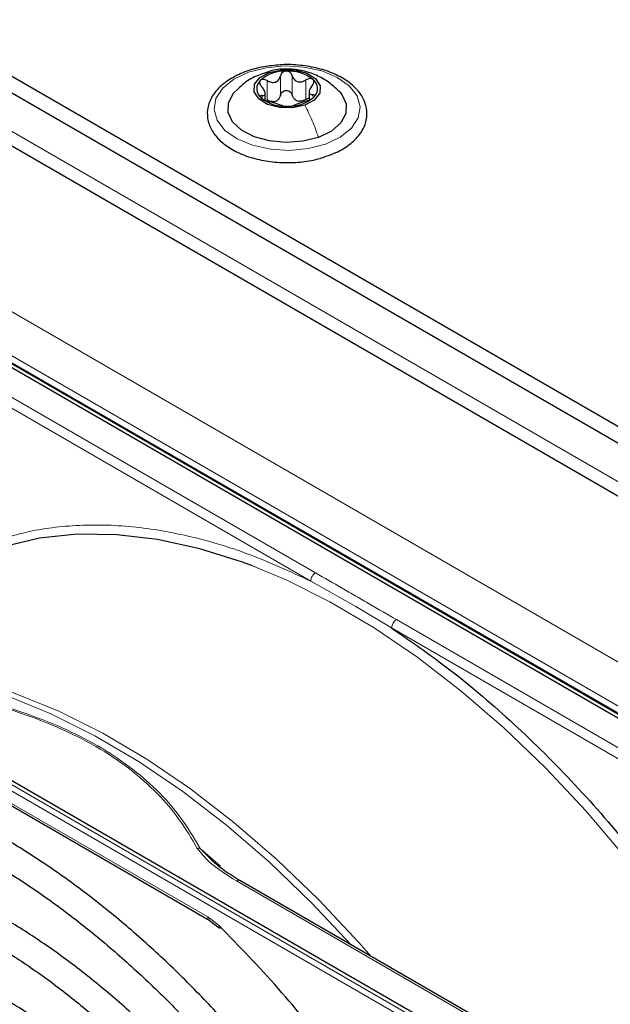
# Paper-space layout 'Blatt4' of a CAD drawing. Header units: millimetres. Extents: x 5 to 418, y 2 to 292.
# Tile 55 of 93: x 117 to 126, y 229 to 244. Entities that reach past the tile are written whole.
import ezdxf

# ---------------------------------------------------------------- set-up
doc = ezdxf.new("R2010")
doc.units = ezdxf.units.MM

psp = doc.layouts.new('Blatt4')

# ---------------------------------------------------------------- linework, layer by layer
at = {"color": 7, "linetype": 'Continuous', "lineweight": 25}
for p, q in [((115.787, 243.517), (161.325, 217.228)), ((115.787, 243.272), (161.325, 216.983)), ((121.627, 242.446), (121.627, 242.328)), ((120.979, 242.325), (120.979, 242.429)), ((116.155, 242.276), (151.906, 221.637)), ((130.482, 230.724), (114.912, 239.713)), ((130.56, 230.75), (114.99, 239.738)), ((109.634, 236.666), (125.204, 227.677)), ((114.548, 233.452), (120.15, 230.218)), ((120.236, 231.06), (120.018, 231.275)), ((125.631, 227.899), (120.604, 230.801)), ((120.15, 230.218), (120.3, 230.105))]:
    psp.add_line(p, q, dxfattribs=at)
at = {"color": 7, "linetype": 'Continuous', "lineweight": 18}
for p, q in [((120.952, 242.723), (121.042, 242.739)), ((121.009, 242.331), (121.009, 242.617)), ((121.203, 242.401), (121.203, 242.686)), ((121.379, 242.404), (121.379, 242.689)), ((121.58, 242.341), (121.58, 242.627)), ((120.933, 242.35), (120.933, 242.396)), ((121.68, 242.388), (121.68, 242.409)), ((160.476, 216.902), (116.636, 242.21)), ((114.161, 240.977), (149.658, 220.486)), ((113.878, 240.488), (149.375, 219.996)), ((114.964, 239.737), (130.534, 230.749)), ((121.723, 235.346), (114.536, 239.496)), ((121.652, 235.224), (114.465, 239.373)), ((125.153, 227.642), (109.582, 236.631)), ((125.114, 227.571), (109.543, 236.56)), ((121.652, 235.224), (122.318, 234.851)), ((122.318, 234.851), (122.848, 234.533)), ((130.106, 230.507), (122.919, 234.656)), ((130.035, 230.384), (122.848, 234.533)), ((114.528, 233.498), (120.13, 230.264)), ((120.018, 231.275), (120.316, 231.012)), ((120.554, 230.796), (125.581, 227.894)), ((120.13, 230.264), (120.301, 230.133))]:
    psp.add_line(p, q, dxfattribs=at)
at = {"color": 7, "linetype": 'Continuous', "lineweight": 18, "flags": 128}
for points in [[(121.871, 241.68), (121.614, 241.613), (121.336, 241.587), (121.055, 241.603), (120.792, 241.661), (120.563, 241.756), (120.384, 241.882), (120.269, 242.031), (120.223, 242.191), (120.251, 242.353), (120.351, 242.505), (120.516, 242.637), (120.734, 242.741), (120.991, 242.807), (121.269, 242.834), (121.55, 242.817), (121.814, 242.76), (122.043, 242.665), (122.221, 242.539), (122.337, 242.39), (122.382, 242.23), (122.354, 242.068), (122.254, 241.915), (122.089, 241.783), (121.871, 241.68)], [(127.874, 228.913), (127.38, 229.687), (126.855, 230.433), (126.302, 231.147), (125.724, 231.825), (125.125, 232.463), (124.507, 233.056), (123.876, 233.601), (123.234, 234.095), (122.587, 234.534), (121.936, 234.917), (121.287, 235.241), (120.79, 235.449)], [(115.092, 233.982), (115.425, 233.971), (116.029, 233.9), (116.65, 233.764), (117.284, 233.564), (117.928, 233.301), (118.577, 232.978), (119.227, 232.595), (119.875, 232.155), (120.516, 231.661), (121.148, 231.116), (121.765, 230.523), (122.364, 229.886), (122.546, 229.68)], [(122.248, 229.852), (121.659, 230.478), (121.04, 231.072), (120.407, 231.619), (119.763, 232.115), (119.114, 232.556), (118.461, 232.94), (117.81, 233.265), (117.165, 233.528), (116.528, 233.728), (116.167, 233.815)]]:
    psp.add_lwpolyline(points, dxfattribs=at)
at = {"color": 7, "linetype": 'Continuous', "lineweight": 25, "flags": 128}
for points in [[(121.563, 242.253), (121.382, 242.214), (121.189, 242.218), (121.014, 242.264), (120.882, 242.346), (120.814, 242.45), (120.821, 242.562), (120.901, 242.663), (121.042, 242.739)], [(121.042, 242.739), (121.223, 242.778), (121.416, 242.774), (121.592, 242.728), (121.724, 242.647), (121.791, 242.542), (121.785, 242.431), (121.704, 242.329), (121.563, 242.253)], [(121.766, 241.778), (121.536, 241.721), (121.288, 241.702), (121.041, 241.725), (120.814, 241.788), (120.628, 241.884), (120.496, 242.007), (120.43, 242.147), (120.434, 242.291), (120.508, 242.429), (120.539, 242.463)], [(122.07, 242.459), (122.109, 242.414), (122.176, 242.274), (122.171, 242.13), (122.097, 241.992), (121.958, 241.871), (121.766, 241.778)], [(120.79, 235.449), (120.644, 235.503), (120.01, 235.703), (119.388, 235.839), (118.784, 235.91), (118.2, 235.916), (117.64, 235.857), (117.108, 235.733), (116.606, 235.545)]]:
    psp.add_lwpolyline(points, dxfattribs=at)
at = {"color": 7, "linetype": 'Continuous', "lineweight": 25}
for centre, radius, start, end in [((121.269, 242.209), 0.548, 87.8913, 131.4412), ((121.326, 242.174), 0.583, 51.9083, 93.6399), ((121.027, 242.495), 0.173, 134.1863, 231.9102), ((121.579, 242.497), 0.173, 314.1863, 51.9102), ((121.28, 242.818), 0.583, 231.9083, 273.6399), ((121.064, 242.5), 0.199, 281.5369, 297.7956), ((121.337, 242.784), 0.548, 267.8913, 311.4412), ((121.52, 242.521), 0.213, 244.9839, 260.5643)]:
    psp.add_arc(centre, radius, start, end, dxfattribs=at)
at = {"color": 7, "linetype": 'Continuous', "lineweight": 18}
psp.add_arc((120.583, 230.755), 0.0503, 65.6929, 125.6176, dxfattribs=at)
at = {"color": 7, "linetype": 'Continuous', "lineweight": 25}
for points, knots in [([(121.202, 242.848), (121.119, 242.841), (120.947, 242.827), (120.702, 242.76), (120.479, 242.66), (120.3, 242.527), (120.175, 242.369), (120.115, 242.192), (120.126, 242.015), (120.199, 241.852), (120.327, 241.707), (120.505, 241.583), (120.729, 241.487), (120.984, 241.425), (121.256, 241.399), (121.529, 241.413), (121.742, 241.448), (121.848, 241.489), (121.877, 241.5)], [0, 0, 0, 0, 0.0600192, 0.126308, 0.1929691, 0.2601528, 0.3274784, 0.3931551, 0.4558099, 0.5171581, 0.5795437, 0.6443265, 0.7104746, 0.7767352, 0.8428468, 0.9089171, 0.975106, 1, 1, 1, 1]), ([(122.069, 242.459), (122.019, 242.506), (121.918, 242.6), (121.736, 242.701), (121.534, 242.77), (121.309, 242.796), (121.108, 242.781), (120.991, 242.736), (120.953, 242.721)], [0, 0, 0, 0, 0.168185, 0.340342, 0.511069, 0.690338, 0.898999, 1, 1, 1, 1]), ([(122.289, 242.53), (122.26, 242.555), (122.178, 242.625), (122.005, 242.72), (121.765, 242.803), (121.501, 242.846), (121.307, 242.86), (121.21, 242.849), (121.202, 242.848)], [0, 0, 0, 0, 0.1157989, 0.3313255, 0.5479602, 0.7642238, 0.9801041, 1, 1, 1, 1]), ([(121.289, 242.756), (121.278, 242.755), (121.257, 242.752), (121.231, 242.736), (121.212, 242.714), (121.206, 242.695), (121.203, 242.686)], [0, 0, 0, 0, 0.250033, 0.499632, 0.749228, 1, 1, 1, 1]), ([(121.379, 242.689), (121.375, 242.698), (121.369, 242.716), (121.348, 242.738), (121.321, 242.753), (121.299, 242.755), (121.289, 242.756)], [0, 0, 0, 0, 0.249815, 0.499908, 0.75012, 1, 1, 1, 1]), ([(120.953, 242.721), (120.917, 242.709), (120.807, 242.674), (120.668, 242.586), (120.581, 242.497), (120.549, 242.464)], [0, 0, 0, 0, 0.231085, 0.713638, 1, 1, 1, 1]), ([(120.906, 242.619), (120.902, 242.613), (120.894, 242.601), (120.896, 242.576), (120.906, 242.551), (120.919, 242.536), (120.926, 242.528)], [0, 0, 0, 0, 0.249857, 0.499466, 0.749011, 1, 1, 1, 1]), ([(121.009, 242.617), (120.999, 242.622), (120.981, 242.631), (120.951, 242.636), (120.924, 242.633), (120.912, 242.624), (120.906, 242.619)], [0, 0, 0, 0, 0.249807, 0.500055, 0.750309, 1, 1, 1, 1]), ([(121.009, 242.617), (121.029, 242.607), (121.059, 242.592), (121.102, 242.589), (121.133, 242.594), (121.159, 242.609), (121.188, 242.638), (121.197, 242.667), (121.203, 242.686)], [0, 0, 0, 0, 0.249168, 0.374303, 0.498903, 0.623987, 0.749746, 1, 1, 1, 1]), ([(121.379, 242.689), (121.386, 242.67), (121.397, 242.642), (121.427, 242.614), (121.455, 242.6), (121.487, 242.596), (121.53, 242.6), (121.56, 242.616), (121.58, 242.627)], [0, 0, 0, 0, 0.249199, 0.374336, 0.49893, 0.624007, 0.749759, 1, 1, 1, 1]), ([(121.685, 242.633), (121.679, 242.637), (121.666, 242.646), (121.638, 242.648), (121.608, 242.642), (121.59, 242.632), (121.58, 242.627)], [0, 0, 0, 0, 0.249991, 0.499611, 0.749127, 1, 1, 1, 1]), ([(121.673, 242.541), (121.679, 242.549), (121.691, 242.565), (121.699, 242.591), (121.699, 242.615), (121.69, 242.627), (121.685, 242.633)], [0, 0, 0, 0, 0.249852, 0.499902, 0.750115, 1, 1, 1, 1]), ([(120.933, 242.396), (120.946, 242.397), (120.965, 242.398), (120.977, 242.413), (120.98, 242.43), (120.975, 242.452), (120.961, 242.485), (120.94, 242.511), (120.926, 242.528)], [0, 0, 0, 0, 0.249201, 0.374338, 0.498932, 0.624008, 0.74976, 1, 1, 1, 1]), ([(121.203, 242.401), (121.206, 242.41), (121.212, 242.428), (121.231, 242.45), (121.257, 242.466), (121.289, 242.472), (121.32, 242.467), (121.348, 242.452), (121.369, 242.431), (121.375, 242.413), (121.379, 242.404)], [0, 0, 0, 0, 0.125193, 0.249438, 0.374279, 0.499024, 0.623869, 0.749369, 0.87443, 1, 1, 1, 1]), ([(121.673, 242.541), (121.66, 242.524), (121.64, 242.498), (121.628, 242.464), (121.625, 242.442), (121.63, 242.425), (121.645, 242.41), (121.666, 242.409), (121.68, 242.409)], [0, 0, 0, 0, 0.249201, 0.374338, 0.498932, 0.624008, 0.74976, 1, 1, 1, 1]), ([(121.877, 241.5), (121.927, 241.517), (122.059, 241.56), (122.23, 241.668), (122.382, 241.815), (122.472, 241.985), (122.493, 242.164), (122.446, 242.335), (122.367, 242.454), (122.305, 242.514), (122.289, 242.53)], [0, 0, 0, 0, 0.092156, 0.240541, 0.390001, 0.537835, 0.679671, 0.816266, 0.952757, 1, 1, 1, 1]), ([(120.933, 242.396), (120.927, 242.395), (120.915, 242.394), (120.906, 242.387), (120.906, 242.375), (120.915, 242.365), (120.92, 242.359)], [0, 0, 0, 0, 0.2498519, 0.4999015, 0.7501147, 1, 1, 1, 1]), ([(120.92, 242.359), (120.927, 242.354), (120.94, 242.344), (120.968, 242.329), (120.997, 242.317), (121.016, 242.312), (121.025, 242.31)], [0, 0, 0, 0, 0.249991, 0.499611, 0.749127, 1, 1, 1, 1]), ([(121.104, 242.304), (121.088, 242.305), (121.055, 242.307), (121.024, 242.323), (121.009, 242.331)], [0, 0, 0, 0, 0.498459, 1, 1, 1, 1]), ([(121.227, 242.247), (121.22, 242.25), (121.209, 242.254), (121.178, 242.263), (121.15, 242.272), (121.119, 242.282), (121.075, 242.296), (121.045, 242.304), (121.025, 242.31)], [0, 0, 0, 0, 0.249199, 0.374336, 0.49893, 0.624007, 0.749759, 1, 1, 1, 1]), ([(121.203, 242.401), (121.199, 242.385), (121.191, 242.355), (121.168, 242.334), (121.157, 242.323)], [0, 0, 0, 0, 0.50155, 1, 1, 1, 1]), ([(121.43, 242.328), (121.418, 242.338), (121.394, 242.359), (121.384, 242.389), (121.379, 242.404)], [0, 0, 0, 0, 0.498457, 1, 1, 1, 1]), ([(121.597, 242.32), (121.577, 242.313), (121.546, 242.304), (121.504, 242.289), (121.473, 242.278), (121.446, 242.268), (121.417, 242.258), (121.408, 242.253), (121.402, 242.25)], [0, 0, 0, 0, 0.249168, 0.374303, 0.498903, 0.623987, 0.749746, 1, 1, 1, 1]), ([(121.58, 242.341), (121.565, 242.332), (121.535, 242.315), (121.502, 242.312), (121.485, 242.311)], [0, 0, 0, 0, 0.501552, 1, 1, 1, 1]), ([(121.58, 242.341), (121.59, 242.346), (121.605, 242.355), (121.62, 242.358), (121.627, 242.359)], [0, 0, 0, 0, 0.61582, 1, 1, 1, 1]), ([(121.597, 242.32), (121.606, 242.323), (121.625, 242.328), (121.654, 242.341), (121.681, 242.357), (121.693, 242.368), (121.699, 242.373)], [0, 0, 0, 0, 0.249807, 0.500055, 0.750309, 1, 1, 1, 1]), ([(121.699, 242.373), (121.703, 242.379), (121.711, 242.389), (121.71, 242.401), (121.699, 242.408), (121.686, 242.409), (121.68, 242.409)], [0, 0, 0, 0, 0.249857, 0.499466, 0.749011, 1, 1, 1, 1]), ([(121.227, 242.247), (121.23, 242.246), (121.237, 242.243), (121.257, 242.239), (121.285, 242.237), (121.306, 242.237), (121.317, 242.237)], [0, 0, 0, 0, 0.249815, 0.499908, 0.75012, 1, 1, 1, 1]), ([(121.317, 242.237), (121.327, 242.237), (121.348, 242.238), (121.374, 242.241), (121.394, 242.246), (121.399, 242.249), (121.402, 242.25)], [0, 0, 0, 0, 0.250033, 0.499632, 0.749228, 1, 1, 1, 1]), ([(122.848, 234.533), (123.162, 234.315), (123.792, 233.876), (124.719, 233.073), (125.619, 232.173), (126.474, 231.179), (127.277, 230.118), (127.755, 229.362), (127.993, 228.986)], [0, 0, 0, 0, 0.165419, 0.332172, 0.5, 0.667816, 0.834575, 1, 1, 1, 1]), ([(122.654, 225.619), (122.571, 225.762), (122.343, 226.15), (121.938, 226.759), (121.447, 227.443), (120.929, 228.097), (120.39, 228.719), (119.832, 229.304), (119.257, 229.85), (118.67, 230.353), (118.073, 230.811), (117.47, 231.22), (116.863, 231.58), (116.257, 231.887), (115.653, 232.139), (115.056, 232.336), (114.469, 232.476), (113.895, 232.557), (113.338, 232.58), (112.801, 232.544), (112.287, 232.449), (111.802, 232.295), (111.422, 232.131), (111.217, 231.999), (111.152, 231.957)], [0, 0, 0, 0, 0.027836, 0.075404, 0.122977, 0.170555, 0.218143, 0.265742, 0.313355, 0.360985, 0.408634, 0.456301, 0.503986, 0.551687, 0.599395, 0.647094, 0.694763, 0.742373, 0.789887, 0.837268, 0.884487, 0.931535, 0.978434, 1, 1, 1, 1]), ([(111.352, 231.611), (111.409, 231.648), (111.598, 231.772), (111.953, 231.924), (112.412, 232.068), (112.9, 232.152), (113.411, 232.18), (113.942, 232.15), (114.489, 232.064), (115.051, 231.921), (115.624, 231.722), (116.205, 231.469), (116.79, 231.162), (117.377, 230.804), (117.961, 230.397), (118.54, 229.942), (119.111, 229.442), (119.669, 228.9), (120.212, 228.318), (120.736, 227.701), (121.24, 227.052), (121.716, 226.373), (122.073, 225.827), (122.26, 225.503), (122.308, 225.419)], [0, 0, 0, 0, 0.02099, 0.069851, 0.118688, 0.167389, 0.215899, 0.264215, 0.312366, 0.360395, 0.408346, 0.456251, 0.504137, 0.552018, 0.599903, 0.6478, 0.695711, 0.743637, 0.791578, 0.839533, 0.887498, 0.935471, 0.983451, 1, 1, 1, 1]), ([(121.93, 225.201), (121.843, 225.348), (121.621, 225.723), (121.23, 226.302), (120.764, 226.935), (120.273, 227.537), (119.762, 228.105), (119.233, 228.636), (118.689, 229.125), (118.134, 229.57), (117.572, 229.968), (117.004, 230.317), (116.436, 230.613), (115.87, 230.856), (115.311, 231.042), (114.761, 231.171), (114.225, 231.242), (113.705, 231.254), (113.207, 231.206), (112.732, 231.102), (112.289, 230.934), (112.003, 230.8), (111.874, 230.709), (111.873, 230.708)], [0, 0, 0, 0, 0.032875, 0.083822, 0.134775, 0.185738, 0.236713, 0.287705, 0.338718, 0.389753, 0.440814, 0.491899, 0.543005, 0.594125, 0.645237, 0.696311, 0.747305, 0.798171, 0.848856, 0.899324, 0.949573, 0.99965, 1, 1, 1, 1]), ([(120.604, 230.801), (120.523, 230.85), (120.371, 230.943), (120.246, 231.05), (120.187, 231.1)], [0, 0, 0, 0, 0.527814, 1, 1, 1, 1]), ([(112.077, 230.355), (112.145, 230.398), (112.336, 230.522), (112.685, 230.664), (113.119, 230.785), (113.58, 230.846), (114.062, 230.851), (114.564, 230.799), (115.081, 230.69), (115.61, 230.525), (116.149, 230.306), (116.693, 230.032), (117.239, 229.707), (117.784, 229.332), (118.324, 228.91), (118.855, 228.442), (119.374, 227.932), (119.877, 227.384), (120.361, 226.801), (120.821, 226.186), (121.233, 225.586), (121.475, 225.182), (121.584, 225.001)], [0, 0, 0, 0, 0.02882, 0.081368, 0.133858, 0.186143, 0.238166, 0.289941, 0.341521, 0.392971, 0.444344, 0.49568, 0.547008, 0.598338, 0.649681, 0.701044, 0.752426, 0.803828, 0.855246, 0.906678, 0.95812, 1, 1, 1, 1]), ([(123.431, 226.068), (123.218, 226.419), (122.772, 227.153), (122.011, 228.202), (121.183, 229.221), (120.595, 229.829), (120.301, 230.133)], [0, 0, 0, 0, 0.234215, 0.489974, 0.745733, 1, 1, 1, 1]), ([(121.206, 224.783), (121.097, 224.962), (120.861, 225.352), (120.462, 225.922), (120.021, 226.496), (119.557, 227.036), (119.073, 227.541), (118.574, 228.005), (118.062, 228.426), (117.542, 228.801), (117.017, 229.126), (116.49, 229.399), (115.966, 229.618), (115.449, 229.78), (114.942, 229.885), (114.449, 229.931), (113.975, 229.917), (113.523, 229.845), (113.1, 229.712), (112.792, 229.577), (112.637, 229.471), (112.602, 229.447)], [0, 0, 0, 0, 0.047335, 0.102503, 0.157679, 0.212871, 0.268083, 0.323322, 0.378591, 0.433894, 0.489232, 0.544601, 0.599988, 0.65536, 0.710671, 0.765857, 0.820841, 0.875554, 0.929964, 0.984107, 1, 1, 1, 1]), ([(112.801, 229.102), (112.897, 229.16), (113.109, 229.287), (113.473, 229.417), (113.883, 229.504), (114.317, 229.533), (114.772, 229.504), (115.244, 229.419), (115.728, 229.277), (116.223, 229.081), (116.723, 228.832), (117.226, 228.53), (117.727, 228.179), (118.222, 227.78), (118.708, 227.337), (119.181, 226.854), (119.636, 226.333), (120.072, 225.78), (120.479, 225.196), (120.743, 224.794), (120.861, 224.585), (120.862, 224.584)], [0, 0, 0, 0, 0.047732, 0.104951, 0.162001, 0.218715, 0.275061, 0.331102, 0.386935, 0.442647, 0.498302, 0.553942, 0.609585, 0.665249, 0.720938, 0.776655, 0.832397, 0.88816, 0.943939, 0.999729, 1, 1, 1, 1])]:
    psp.add_open_spline(points, degree=3, knots=knots, dxfattribs=at)
at = {"color": 7, "linetype": 'Continuous', "lineweight": 18}
for points in [[(121.766, 241.778), (121.737, 241.862), (121.68, 242.028), (121.602, 242.178), (121.563, 242.253)], [(122.919, 234.656), (122.91, 234.649), (122.891, 234.636), (122.868, 234.604), (122.851, 234.567), (122.849, 234.545), (122.848, 234.533)], [(120.301, 230.133), (120.299, 230.127), (120.296, 230.115), (120.299, 230.104), (120.307, 230.098), (120.316, 230.099), (120.321, 230.099)]]:
    psp.add_open_spline(points, degree=3, dxfattribs=at)
for points, knots in [([(116.63, 235.674), (116.865, 235.765), (117.336, 235.949), (118.123, 236.062), (118.958, 236.054), (119.835, 235.909), (120.735, 235.645), (121.347, 235.364), (121.652, 235.224)], [0, 0, 0, 0, 0.16549, 0.332238, 0.5, 0.66775, 0.834504, 1, 1, 1, 1]), ([(121.652, 235.224), (121.653, 235.235), (121.655, 235.258), (121.672, 235.294), (121.695, 235.327), (121.713, 235.34), (121.723, 235.346)], [0, 0, 0, 0, 0.249997, 0.499998, 0.749999, 1, 1, 1, 1]), ([(122.919, 234.656), (122.788, 234.731), (122.588, 234.846), (122.32, 235.001), (122.052, 235.156), (121.853, 235.271), (121.723, 235.346)], [0, 0, 0, 0, 0.327983, 0.500008, 0.672268, 1, 1, 1, 1]), ([(115.869, 233.646), (116.116, 233.598), (116.596, 233.505), (117.279, 233.312), (117.912, 233.075), (118.488, 232.788), (118.985, 232.456), (119.394, 232.091), (119.73, 231.696), (119.891, 231.419), (119.974, 231.277)], [0, 0, 0, 0, 0.12858, 0.250087, 0.37511, 0.500001, 0.624892, 0.749914, 0.87141, 1, 1, 1, 1]), ([(120.018, 231.275), (119.925, 231.433), (119.747, 231.733), (119.389, 232.138), (118.98, 232.49), (118.513, 232.798), (117.98, 233.067), (117.371, 233.302), (116.67, 233.508), (116.154, 233.609), (115.882, 233.662)], [0, 0, 0, 0, 0.141038, 0.268348, 0.385526, 0.500284, 0.615098, 0.732344, 0.859336, 1, 1, 1, 1]), ([(120.018, 231.275), (120.011, 231.277), (119.997, 231.28), (119.981, 231.278), (119.974, 231.277)], [0, 0, 0, 0, 0.483164, 1, 1, 1, 1]), ([(119.974, 231.277), (120.032, 231.206), (120.178, 231.028), (120.413, 230.883), (120.554, 230.796)], [0, 0, 0, 0, 0.39819, 1, 1, 1, 1]), ([(120.13, 230.264), (120.131, 230.254), (120.133, 230.235), (120.143, 230.22), (120.15, 230.219), (120.15, 230.219)], [0, 0, 0, 0, 0.4983956, 0.9967911, 1, 1, 1, 1])]:
    psp.add_open_spline(points, degree=3, knots=knots, dxfattribs=at)

doc.saveas('drawing.dxf')
